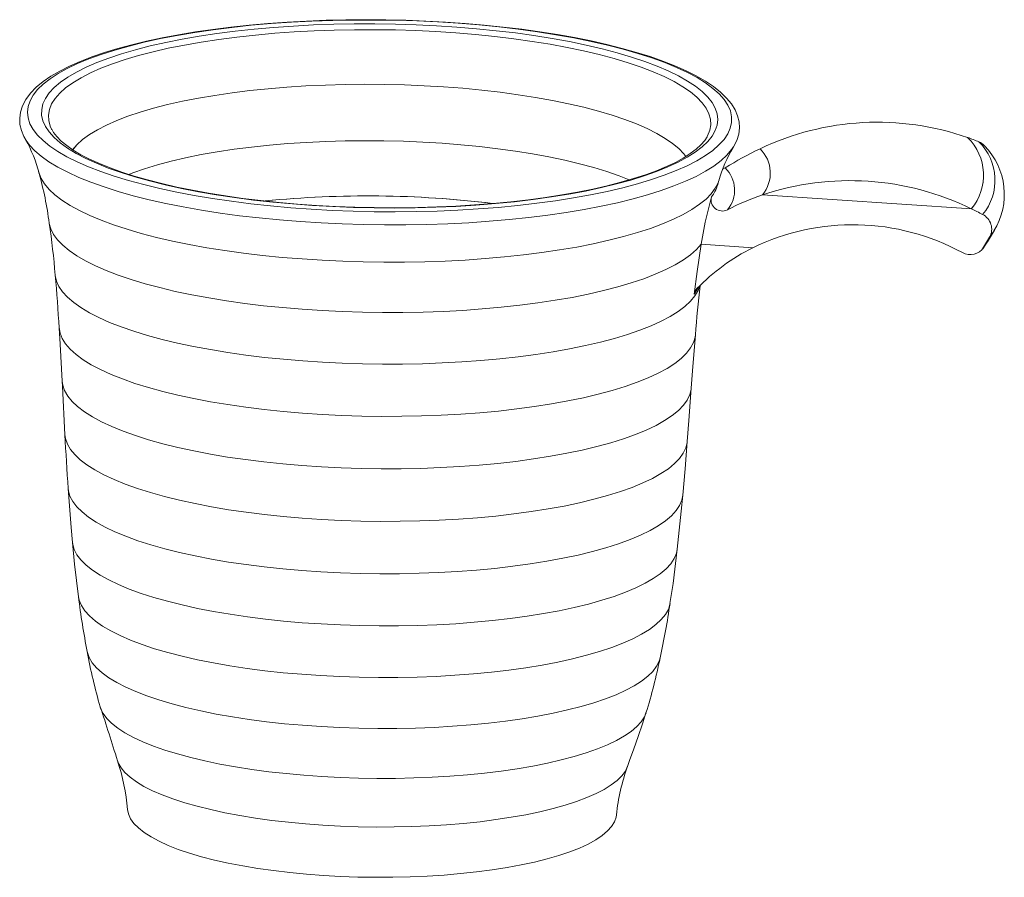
# Model space of a CAD drawing. Header units: millimetres. Extents: x 0 to 264, y 0 to 253.
import ezdxf

# ---------------------------------------------------------------- set-up
doc = ezdxf.new("R2010")
doc.units = ezdxf.units.MM
doc.header["$LTSCALE"] = 0.5

msp = doc.modelspace()

# ---------------------------------------------------------------- linework, layer by layer
at = {"color": 7, "linetype": 'Continuous', "lineweight": 15}
for p, q in [((178.073, 243.312), (178.094, 243.272)), ((175.776, 242.3), (175.719, 242.392)), ((237.053, 242.62), (237.066, 242.643)), ((239.413, 241.695), (239.313, 241.545)), ((238.48, 239.723), (238.691, 239.828)), ((237.99, 238.249), (238.12, 238.68)), ((242.036, 237.401), (260.835, 236.149)), ((262.381, 233.327), (262.925, 234.235)), ((262.925, 234.235), (262.886, 234.171)), ((261.943, 232.685), (262.482, 233.587)), ((262.381, 233.327), (262.345, 233.268)), ((236.517, 232.954), (241.162, 232.645))]:
    msp.add_line(p, q, dxfattribs=at)
at = {"color": 8, "linetype": 'Continuous', "lineweight": 15}
for p, q in [((262.886, 234.171), (262.482, 233.587)), ((262.345, 233.268), (261.943, 232.685))]:
    msp.add_line(p, q, dxfattribs=at)
at = {"color": 7, "linetype": 'Continuous', "lineweight": 15, "flags": 128}
for points in [[(239.286, 241.525), (239.431, 241.725), (239.723, 242.293), (239.901, 242.863), (239.969, 243.428), (239.933, 243.983), (239.799, 244.528), (239.57, 245.063), (239.241, 245.592), (238.81, 246.119), (238.274, 246.638), (237.636, 247.148), (236.901, 247.642), (236.074, 248.12), (235.161, 248.579), (234.165, 249.019), (233.089, 249.441), (231.936, 249.844), (230.709, 250.227), (229.412, 250.59), (228.049, 250.932), (226.623, 251.253), (225.14, 251.551), (223.602, 251.825), (222.015, 252.076), (220.384, 252.303), (218.713, 252.504), (217.008, 252.679), (215.274, 252.828), (213.516, 252.951), (211.74, 253.047), (209.951, 253.115), (208.155, 253.156), (206.357, 253.169), (204.563, 253.155), (202.778, 253.113), (201.009, 253.043), (199.26, 252.946), (197.536, 252.823), (195.844, 252.672), (194.188, 252.496), (192.574, 252.293), (191.006, 252.066), (189.489, 251.814), (188.027, 251.538), (186.626, 251.239), (185.289, 250.917), (184.02, 250.573), (182.822, 250.208), (181.7, 249.823), (180.655, 249.417), (179.692, 248.992), (178.812, 248.546), (178.017, 248.08), (177.311, 247.593), (176.697, 247.083), (176.18, 246.55), (175.768, 245.996), (175.466, 245.429), (175.278, 244.858), (175.201, 244.293), (175.227, 243.737), (175.352, 243.191), (175.573, 242.655), (175.795, 242.287)], [(207.146, 253.14), (205.252, 253.137), (203.366, 253.103), (201.496, 253.038), (199.647, 252.942), (197.827, 252.816), (196.041, 252.661), (194.297, 252.476), (192.601, 252.263), (190.959, 252.022), (189.375, 251.755), (187.857, 251.461), (186.41, 251.142), (185.039, 250.8), (183.748, 250.435), (182.543, 250.049), (181.427, 249.643), (180.405, 249.219), (179.48, 248.777), (178.656, 248.321), (177.936, 247.851), (177.321, 247.369), (176.815, 246.877), (176.419, 246.376), (176.135, 245.868), (175.964, 245.356), (175.905, 244.841), (175.96, 244.324), (176.128, 243.808), (176.409, 243.295), (176.802, 242.786), (177.304, 242.283), (177.916, 241.788), (178.633, 241.303), (179.454, 240.829), (180.376, 240.369), (181.395, 239.923), (182.508, 239.494), (183.711, 239.083), (184.999, 238.691), (186.368, 238.32), (187.813, 237.971), (189.329, 237.645), (190.91, 237.344), (192.551, 237.069), (194.246, 236.82), (195.988, 236.599), (197.773, 236.406), (199.592, 236.243), (201.44, 236.108), (203.31, 236.004), (205.195, 235.931), (207.089, 235.888), (208.984, 235.875), (210.875, 235.894), (212.754, 235.944), (214.614, 236.024), (216.449, 236.135), (218.253, 236.275), (220.018, 236.445), (221.739, 236.644), (223.41, 236.872), (225.023, 237.126), (226.574, 237.407), (228.058, 237.713), (229.468, 238.044), (230.799, 238.398), (232.048, 238.773), (233.209, 239.169), (234.278, 239.585), (235.252, 240.018), (236.127, 240.467), (236.9, 240.93), (237.567, 241.406), (238.128, 241.894), (238.579, 242.391), (238.919, 242.895), (239.147, 243.405), (239.262, 243.919), (239.264, 244.435), (239.152, 244.952), (238.927, 245.467), (238.591, 245.978), (238.143, 246.484), (237.586, 246.983), (236.921, 247.473), (236.152, 247.953), (235.28, 248.42), (234.309, 248.874), (233.242, 249.311), (232.084, 249.732), (230.838, 250.134), (229.509, 250.515), (228.101, 250.875), (226.62, 251.213), (225.071, 251.526), (223.459, 251.814), (221.79, 252.076), (220.071, 252.311), (218.307, 252.518), (216.504, 252.697), (214.67, 252.846), (212.81, 252.965), (210.932, 253.054), (209.041, 253.113), (207.146, 253.14)], [(207.163, 252.798), (209.019, 252.77), (210.869, 252.712), (212.707, 252.624), (214.527, 252.505), (216.32, 252.357), (218.081, 252.179), (219.803, 251.973), (221.479, 251.739), (223.104, 251.478), (224.671, 251.191), (226.174, 250.879), (227.609, 250.544), (228.969, 250.186), (230.249, 249.807), (231.445, 249.409), (232.552, 248.992), (233.567, 248.558), (234.485, 248.11), (235.303, 247.648), (236.017, 247.174), (236.626, 246.691), (237.127, 246.199), (237.518, 245.701), (237.798, 245.198), (237.965, 244.693), (238.02, 244.188), (237.961, 243.683), (237.789, 243.182), (237.505, 242.685), (237.11, 242.196), (236.605, 241.715), (235.991, 241.244), (235.273, 240.785), (234.451, 240.341), (233.529, 239.912), (232.511, 239.5), (231.4, 239.106), (230.201, 238.733), (228.917, 238.381), (227.554, 238.052), (226.117, 237.747), (224.611, 237.467), (223.042, 237.213), (221.415, 236.987), (219.736, 236.788), (218.013, 236.618), (216.251, 236.478), (214.456, 236.367), (212.636, 236.287), (210.797, 236.237), (208.947, 236.218), (207.091, 236.23), (205.237, 236.273), (203.392, 236.346), (201.562, 236.45), (199.755, 236.583), (197.977, 236.746), (196.235, 236.938), (194.535, 237.159), (192.884, 237.406), (191.287, 237.68), (189.751, 237.979), (188.282, 238.303), (186.884, 238.65), (185.563, 239.018), (184.324, 239.407), (183.172, 239.815), (182.111, 240.241), (181.144, 240.682), (180.276, 241.137), (179.509, 241.605), (178.847, 242.084), (178.292, 242.572), (177.846, 243.067), (177.51, 243.568), (177.286, 244.072), (177.175, 244.577), (177.178, 245.082), (177.293, 245.586), (177.521, 246.085), (177.861, 246.578), (178.312, 247.064), (178.871, 247.54), (179.537, 248.005), (180.308, 248.456), (181.18, 248.894), (182.15, 249.314), (183.215, 249.717), (184.371, 250.101), (185.613, 250.464), (186.937, 250.804), (188.338, 251.122), (189.81, 251.414), (191.349, 251.681), (192.947, 251.921), (194.601, 252.134), (196.302, 252.318), (198.046, 252.474), (199.825, 252.599), (201.633, 252.695), (203.464, 252.76), (205.309, 252.794), (207.163, 252.798)], [(235.141, 240.843), (234.955, 241.09), (234.511, 241.564), (233.957, 242.031), (233.298, 242.489), (232.534, 242.936), (231.67, 243.369), (230.709, 243.788), (229.655, 244.19), (228.511, 244.574), (227.283, 244.939), (225.976, 245.282), (224.594, 245.603), (223.143, 245.9), (221.63, 246.172), (220.06, 246.418), (218.44, 246.637), (216.775, 246.828), (215.074, 246.991), (213.342, 247.124), (211.587, 247.227), (209.815, 247.3), (208.034, 247.342), (206.252, 247.353), (204.474, 247.334), (202.709, 247.284), (200.963, 247.203), (199.244, 247.092), (197.558, 246.951), (195.912, 246.781), (194.314, 246.583), (192.768, 246.357), (191.282, 246.104), (189.861, 245.825), (188.512, 245.522), (187.239, 245.195), (186.047, 244.846), (184.943, 244.476), (183.929, 244.087), (183.011, 243.68), (182.191, 243.258), (181.473, 242.821), (180.86, 242.371), (180.355, 241.911), (179.96, 241.444)], [(179.968, 241.454), (180.355, 241.911), (180.86, 242.371), (181.473, 242.821), (182.191, 243.258), (183.011, 243.68), (183.929, 244.087), (184.943, 244.476), (186.047, 244.846), (187.239, 245.195), (188.512, 245.522), (189.861, 245.825), (191.282, 246.104), (192.768, 246.357), (194.314, 246.583), (195.912, 246.781), (197.558, 246.951), (199.244, 247.092), (200.963, 247.203), (202.709, 247.284), (204.474, 247.334), (206.252, 247.353), (208.034, 247.342), (209.815, 247.3), (211.587, 247.227), (213.342, 247.124), (215.074, 246.991), (216.775, 246.828), (218.44, 246.637), (220.06, 246.418), (221.63, 246.172), (223.143, 245.9), (224.594, 245.603), (225.976, 245.282), (227.283, 244.939), (228.511, 244.574), (229.655, 244.19), (230.709, 243.788), (231.67, 243.369), (232.534, 242.936), (233.298, 242.489), (233.957, 242.031), (234.511, 241.564), (234.955, 241.09), (235.134, 240.853)], [(208.016, 236.247), (207.1, 236.256), (205.361, 236.295), (203.629, 236.362), (201.911, 236.455), (200.211, 236.575), (198.537, 236.721), (196.894, 236.892), (195.287, 237.089), (193.723, 237.309), (192.205, 237.554), (190.741, 237.82), (189.334, 238.108), (187.99, 238.417), (186.713, 238.744), (185.509, 239.09), (184.381, 239.451), (183.334, 239.826), (182.371, 240.214), (181.497, 240.612), (180.714, 241.017), (180.026, 241.426), (179.434, 241.836), (178.94, 242.243), (178.543, 242.641), (178.242, 243.027), (178.086, 243.301)], [(185.008, 239.249), (185.373, 239.389), (186.436, 239.759), (187.587, 240.108), (188.822, 240.436), (190.134, 240.74), (191.52, 241.02), (192.972, 241.274), (194.486, 241.501), (196.054, 241.7), (197.67, 241.871), (199.327, 242.013), (201.018, 242.125), (202.736, 242.206), (204.475, 242.257), (206.226, 242.276), (207.982, 242.265), (209.736, 242.223), (211.481, 242.15), (213.209, 242.047), (214.912, 241.913), (216.585, 241.75), (218.22, 241.558), (219.809, 241.339), (221.347, 241.092), (222.827, 240.819), (224.242, 240.522), (225.587, 240.2), (226.857, 239.857), (228.044, 239.492), (229.146, 239.109), (230.058, 238.749)], [(230.059, 238.749), (229.146, 239.109), (228.044, 239.492), (226.857, 239.857), (225.587, 240.2), (224.242, 240.522), (222.827, 240.819), (221.347, 241.092), (219.809, 241.339), (218.22, 241.558), (216.585, 241.75), (214.912, 241.913), (213.209, 242.047), (211.481, 242.15), (209.736, 242.223), (207.982, 242.265), (206.226, 242.276), (204.475, 242.257), (202.736, 242.206), (201.018, 242.125), (199.327, 242.013), (197.67, 241.871), (196.054, 241.7), (194.486, 241.501), (192.972, 241.274), (191.52, 241.02), (190.134, 240.74), (188.822, 240.436), (187.587, 240.108), (186.436, 239.759), (185.373, 239.389), (185.009, 239.249)], [(237.057, 242.636), (236.841, 242.298), (236.499, 241.904), (236.066, 241.509), (235.538, 241.113), (234.916, 240.719), (234.2, 240.329), (233.392, 239.945), (232.493, 239.572), (231.508, 239.21), (230.439, 238.863), (229.29, 238.532), (228.065, 238.218), (226.77, 237.924), (225.408, 237.65), (223.984, 237.398), (222.504, 237.169), (220.973, 236.964), (219.396, 236.783), (217.778, 236.627), (216.126, 236.498), (214.444, 236.394), (212.739, 236.318), (211.016, 236.268), (209.281, 236.246), (208.016, 236.247)], [(207.97, 231.339), (206.116, 231.366), (204.268, 231.424), (202.431, 231.511), (200.614, 231.629), (198.821, 231.776), (197.061, 231.952), (195.338, 232.156), (193.66, 232.388), (192.033, 232.646), (190.463, 232.93), (188.954, 233.239), (187.514, 233.571), (186.146, 233.926), (184.857, 234.302), (183.65, 234.697), (182.531, 235.111), (181.502, 235.542), (180.569, 235.987), (179.734, 236.446), (179.001, 236.917), (178.372, 237.399), (177.849, 237.888), (177.434, 238.384), (177.13, 238.885), (176.936, 239.389), (176.9, 239.538)], [(176.943, 239.364), (177.13, 238.885), (177.434, 238.384), (177.849, 237.888), (178.372, 237.399), (179.001, 236.917), (179.734, 236.446), (180.569, 235.987), (181.502, 235.542), (182.531, 235.111), (183.65, 234.697), (184.857, 234.302), (186.146, 233.926), (187.514, 233.571), (188.954, 233.239), (190.463, 232.93), (192.033, 232.646), (193.66, 232.388), (195.338, 232.156), (197.061, 231.952), (198.821, 231.776), (200.614, 231.629), (202.431, 231.511), (204.268, 231.424), (206.116, 231.366), (207.97, 231.339)], [(207.97, 231.339), (209.821, 231.342), (211.665, 231.376), (213.493, 231.44), (215.3, 231.535), (217.079, 231.659), (218.822, 231.812), (220.525, 231.995), (222.18, 232.205), (223.781, 232.443), (225.324, 232.707), (226.801, 232.997), (228.208, 233.311), (229.54, 233.648), (230.792, 234.008), (231.958, 234.388), (233.036, 234.788), (234.02, 235.206), (234.908, 235.64), (235.696, 236.088), (236.381, 236.55), (236.961, 237.024), (237.434, 237.507), (237.797, 237.998), (238.05, 238.496), (238.118, 238.688)], [(238.118, 238.687), (238.05, 238.496), (237.797, 237.998), (237.434, 237.507), (236.961, 237.024), (236.381, 236.55), (235.696, 236.088), (234.908, 235.64), (234.02, 235.206), (233.036, 234.788), (231.958, 234.388), (230.792, 234.008), (229.54, 233.648), (228.208, 233.311), (226.801, 232.997), (225.324, 232.707), (223.781, 232.443), (222.18, 232.205), (220.525, 231.995), (218.822, 231.812), (217.079, 231.659), (215.3, 231.535), (213.493, 231.44), (211.665, 231.376), (209.821, 231.342), (207.97, 231.339)], [(237.447, 237.217), (236.889, 234.932), (236.517, 232.954)], [(177.862, 234.863), (177.867, 234.828), (178.005, 234.332), (178.254, 233.837), (178.614, 233.346), (179.084, 232.861), (179.661, 232.384), (180.343, 231.917), (181.128, 231.46), (182.013, 231.017), (182.995, 230.588), (184.069, 230.175), (185.232, 229.781), (186.479, 229.405), (187.805, 229.051), (189.206, 228.718), (190.677, 228.409), (192.211, 228.125), (193.803, 227.866), (195.446, 227.633), (197.135, 227.428), (198.864, 227.252), (200.625, 227.104), (202.412, 226.986), (204.218, 226.897), (206.037, 226.839), (207.861, 226.812), (209.684, 226.814), (211.498, 226.848), (213.297, 226.912), (215.074, 227.006), (216.823, 227.13), (218.536, 227.283), (220.207, 227.466), (221.83, 227.676), (223.399, 227.913), (224.907, 228.177), (226.35, 228.467), (227.721, 228.78), (229.015, 229.117), (230.228, 229.476), (231.355, 229.855), (232.391, 230.253), (233.333, 230.669), (234.177, 231.101), (234.92, 231.547), (235.56, 232.006), (236.092, 232.475), (236.517, 232.954)], [(236.517, 232.954), (236.092, 232.475), (235.56, 232.006), (234.92, 231.547), (234.177, 231.101), (233.333, 230.669), (232.391, 230.253), (231.355, 229.855), (230.228, 229.476), (229.015, 229.117), (227.721, 228.78), (226.35, 228.467), (224.907, 228.177), (223.399, 227.913), (221.83, 227.676), (220.207, 227.466), (218.536, 227.283), (216.823, 227.13), (215.074, 227.006), (213.297, 226.912), (211.498, 226.848), (209.684, 226.814), (207.861, 226.812), (206.037, 226.839), (204.218, 226.897), (202.412, 226.986), (200.625, 227.104), (198.864, 227.252), (197.135, 227.428), (195.446, 227.633), (193.803, 227.866), (192.211, 228.125), (190.677, 228.409), (189.206, 228.718), (187.805, 229.051), (186.479, 229.405), (185.232, 229.781), (184.069, 230.175), (182.995, 230.588), (182.013, 231.017), (181.128, 231.46), (180.343, 231.917), (179.661, 232.384), (179.084, 232.861), (178.614, 233.346), (178.254, 233.837), (178.005, 234.332), (177.867, 234.828), (177.862, 234.863)], [(261.857, 232.558), (262.144, 232.955), (262.325, 233.259)], [(236.517, 232.954), (236.15, 230.498), (235.899, 228.45)], [(178.4, 230.18), (178.404, 230.139), (178.513, 229.647), (178.735, 229.157), (179.067, 228.67), (179.51, 228.188), (180.06, 227.714), (180.716, 227.249), (181.476, 226.795), (182.335, 226.354), (183.293, 225.927), (184.343, 225.516), (185.483, 225.123), (186.707, 224.749), (188.012, 224.396), (189.392, 224.064), (190.842, 223.756), (192.356, 223.472), (193.928, 223.214), (195.553, 222.982), (197.223, 222.778), (198.933, 222.602), (200.676, 222.455), (202.445, 222.338), (204.233, 222.25), (206.034, 222.193), (207.84, 222.166)], [(207.84, 222.166), (206.034, 222.193), (204.233, 222.25), (202.445, 222.338), (200.676, 222.455), (198.933, 222.602), (197.223, 222.778), (195.553, 222.982), (193.928, 223.214), (192.356, 223.472), (190.842, 223.756), (189.392, 224.064), (188.012, 224.396), (186.707, 224.749), (185.483, 225.123), (184.343, 225.516), (183.293, 225.927), (182.335, 226.354), (181.476, 226.795), (180.716, 227.249), (180.06, 227.714), (179.51, 228.188), (179.067, 228.67), (178.735, 229.157), (178.513, 229.647), (178.404, 230.139), (178.4, 230.18)], [(207.84, 222.166), (209.645, 222.169), (211.44, 222.204), (213.221, 222.269), (214.979, 222.364), (216.708, 222.488), (218.401, 222.643), (220.051, 222.826), (221.653, 223.037), (223.199, 223.275), (224.685, 223.539), (226.104, 223.829), (227.451, 224.143), (228.72, 224.48), (229.907, 224.839), (231.007, 225.218), (232.015, 225.615), (232.929, 226.03), (233.744, 226.461), (234.457, 226.906), (235.066, 227.362), (235.567, 227.83), (235.96, 228.306), (236.243, 228.789), (236.404, 229.236)], [(236.404, 229.236), (236.243, 228.789), (235.96, 228.306), (235.567, 227.83), (235.066, 227.362), (234.457, 226.906), (233.744, 226.461), (232.929, 226.03), (232.015, 225.615), (231.007, 225.218), (229.907, 224.839), (228.72, 224.48), (227.451, 224.143), (226.104, 223.829), (224.685, 223.539), (223.199, 223.275), (221.653, 223.037), (220.051, 222.826), (218.401, 222.643), (216.708, 222.488), (214.979, 222.364), (213.221, 222.269), (211.44, 222.204), (209.645, 222.169), (207.84, 222.166)], [(178.747, 225.42), (178.838, 223.978), (179.019, 220.63)], [(207.781, 217.466), (205.983, 217.493), (204.19, 217.551), (202.41, 217.639), (200.649, 217.757), (198.915, 217.905), (197.214, 218.081), (195.553, 218.287), (193.939, 218.519), (192.378, 218.779), (190.877, 219.064), (189.44, 219.373), (188.074, 219.706), (186.785, 220.06), (185.576, 220.435), (184.454, 220.829), (183.422, 221.241), (182.485, 221.669), (181.646, 222.111), (180.909, 222.565), (180.276, 223.03), (179.749, 223.503), (179.332, 223.984), (179.026, 224.47), (178.832, 224.959), (178.75, 225.449), (178.749, 225.647)], [(178.751, 225.424), (178.832, 224.959), (179.026, 224.47), (179.332, 223.984), (179.749, 223.503), (180.276, 223.03), (180.909, 222.565), (181.646, 222.111), (182.485, 221.669), (183.422, 221.241), (184.454, 220.829), (185.576, 220.435), (186.785, 220.06), (188.074, 219.706), (189.44, 219.373), (190.877, 219.064), (192.378, 218.779), (193.939, 218.519), (195.553, 218.287), (197.214, 218.081), (198.915, 217.905), (200.649, 217.757), (202.41, 217.639), (204.19, 217.551), (205.983, 217.493), (207.781, 217.466)], [(207.781, 217.466), (209.578, 217.47), (211.366, 217.505), (213.139, 217.57), (214.888, 217.666), (216.608, 217.791), (218.292, 217.947), (219.932, 218.131), (221.523, 218.343), (223.059, 218.582), (224.532, 218.848), (225.937, 219.139), (227.27, 219.455), (228.524, 219.793), (229.694, 220.153), (230.776, 220.533), (231.766, 220.932), (232.66, 221.348), (233.454, 221.779), (234.145, 222.224), (234.73, 222.681), (235.208, 223.149), (235.576, 223.624), (235.832, 224.106), (235.976, 224.593), (236.002, 224.792)], [(236.002, 224.792), (235.976, 224.593), (235.832, 224.106), (235.576, 223.624), (235.208, 223.149), (234.73, 222.681), (234.145, 222.224), (233.454, 221.779), (232.66, 221.348), (231.766, 220.932), (230.776, 220.533), (229.694, 220.153), (228.524, 219.793), (227.27, 219.455), (225.937, 219.139), (224.532, 218.848), (223.059, 218.582), (221.523, 218.343), (219.932, 218.131), (218.292, 217.947), (216.608, 217.791), (214.888, 217.666), (213.139, 217.57), (211.366, 217.505), (209.578, 217.47), (207.781, 217.466)], [(235.63, 220.004), (235.776, 221.961), (236.006, 224.792)], [(179.019, 220.634), (179.07, 220.269), (179.238, 219.78), (179.518, 219.294), (179.911, 218.813), (180.414, 218.338), (181.025, 217.872), (181.743, 217.416), (182.563, 216.973), (183.483, 216.543), (184.499, 216.129), (185.607, 215.733), (186.802, 215.356), (188.08, 214.999), (189.435, 214.664), (190.863, 214.352), (192.357, 214.065), (193.911, 213.804), (195.519, 213.57), (197.175, 213.363), (198.871, 213.185), (200.602, 213.036), (202.359, 212.917), (204.137, 212.828), (205.927, 212.77), (207.724, 212.743)], [(207.724, 212.743), (205.927, 212.77), (204.137, 212.828), (202.359, 212.917), (200.602, 213.036), (198.871, 213.185), (197.175, 213.363), (195.519, 213.57), (193.911, 213.804), (192.357, 214.065), (190.863, 214.352), (189.435, 214.664), (188.08, 214.999), (186.802, 215.356), (185.607, 215.733), (184.499, 216.129), (183.483, 216.543), (182.563, 216.973), (181.743, 217.416), (181.025, 217.872), (180.414, 218.338), (179.911, 218.813), (179.518, 219.294), (179.238, 219.78), (179.07, 220.269), (179.019, 220.634)], [(179.019, 220.63), (179.043, 220.174), (179.273, 215.814)], [(207.724, 212.743), (209.518, 212.747), (211.304, 212.782), (213.073, 212.848), (214.82, 212.945), (216.536, 213.072), (218.215, 213.228), (219.851, 213.414), (221.436, 213.628), (222.964, 213.87), (224.429, 214.138), (225.825, 214.431), (227.147, 214.749), (228.389, 215.089), (229.546, 215.452), (230.614, 215.834), (231.588, 216.235), (232.464, 216.653), (233.239, 217.087), (233.91, 217.533), (234.473, 217.992), (234.928, 218.461), (235.271, 218.937), (235.501, 219.42), (235.619, 219.907), (235.628, 220.006)], [(235.628, 220.006), (235.619, 219.907), (235.501, 219.42), (235.271, 218.937), (234.928, 218.461), (234.473, 217.992), (233.91, 217.533), (233.239, 217.087), (232.464, 216.653), (231.588, 216.235), (230.614, 215.834), (229.546, 215.452), (228.389, 215.089), (227.147, 214.749), (225.825, 214.431), (224.429, 214.138), (222.964, 213.87), (221.436, 213.628), (219.851, 213.414), (218.215, 213.228), (216.536, 213.072), (214.82, 212.945), (213.073, 212.848), (211.304, 212.782), (209.518, 212.747), (207.724, 212.743)], [(235.265, 215.195), (235.412, 217.083), (235.63, 220.004)], [(179.272, 215.816), (179.322, 215.46), (179.488, 214.976), (179.765, 214.496), (180.154, 214.02), (180.651, 213.55), (181.256, 213.089), (181.965, 212.638), (182.777, 212.199), (183.687, 211.774), (184.692, 211.365), (185.788, 210.973), (186.97, 210.6), (188.235, 210.247), (189.575, 209.916), (190.988, 209.607), (192.465, 209.324), (194.003, 209.065), (195.593, 208.833), (197.231, 208.629), (198.909, 208.453), (200.621, 208.305), (202.36, 208.187), (204.118, 208.1), (205.889, 208.042), (207.666, 208.016)], [(207.666, 208.016), (205.889, 208.042), (204.118, 208.1), (202.36, 208.187), (200.621, 208.305), (198.909, 208.453), (197.231, 208.629), (195.593, 208.833), (194.003, 209.065), (192.465, 209.324), (190.988, 209.607), (189.575, 209.916), (188.235, 210.247), (186.97, 210.6), (185.788, 210.973), (184.692, 211.365), (183.687, 211.774), (182.777, 212.199), (181.965, 212.638), (181.256, 213.089), (180.651, 213.55), (180.154, 214.02), (179.765, 214.496), (179.488, 214.976), (179.322, 215.46), (179.272, 215.816)], [(207.666, 208.016), (209.441, 208.02), (211.208, 208.054), (212.958, 208.12), (214.686, 208.215), (216.384, 208.341), (218.045, 208.496), (219.662, 208.679), (221.23, 208.891), (222.742, 209.13), (224.191, 209.395), (225.572, 209.685), (226.88, 209.999), (228.109, 210.336), (229.253, 210.695), (230.309, 211.073), (231.273, 211.47), (232.14, 211.883), (232.906, 212.312), (233.57, 212.754), (234.127, 213.208), (234.577, 213.671), (234.916, 214.143), (235.144, 214.62), (235.26, 215.102), (235.27, 215.196)], [(235.27, 215.196), (235.26, 215.102), (235.144, 214.62), (234.916, 214.143), (234.577, 213.671), (234.127, 213.208), (233.57, 212.754), (232.906, 212.312), (232.14, 211.883), (231.273, 211.47), (230.309, 211.073), (229.253, 210.695), (228.109, 210.336), (226.88, 209.999), (225.572, 209.685), (224.191, 209.395), (222.742, 209.13), (221.23, 208.891), (219.662, 208.679), (218.045, 208.496), (216.384, 208.341), (214.686, 208.215), (212.958, 208.12), (211.208, 208.054), (209.441, 208.02), (207.666, 208.016)], [(234.864, 210.364), (235.075, 212.746), (235.265, 215.193)], [(179.564, 210.976), (179.589, 210.768), (179.727, 210.286), (179.979, 209.805), (180.342, 209.329), (180.816, 208.859), (181.398, 208.397), (182.086, 207.945), (182.878, 207.505), (183.77, 207.079), (184.758, 206.668), (185.838, 206.274), (187.007, 205.899), (188.258, 205.544), (189.587, 205.211), (190.989, 204.901), (192.457, 204.615), (193.986, 204.355), (195.57, 204.121), (197.201, 203.916), (198.873, 203.738), (200.58, 203.59), (202.314, 203.471), (204.068, 203.383), (205.835, 203.325), (207.608, 203.298)], [(207.608, 203.298), (205.835, 203.325), (204.068, 203.383), (202.314, 203.471), (200.58, 203.59), (198.873, 203.738), (197.201, 203.916), (195.57, 204.121), (193.986, 204.355), (192.457, 204.615), (190.989, 204.901), (189.587, 205.211), (188.258, 205.544), (187.007, 205.899), (185.838, 206.274), (184.758, 206.668), (183.77, 207.079), (182.878, 207.505), (182.086, 207.945), (181.398, 208.397), (180.816, 208.859), (180.342, 209.329), (179.979, 209.805), (179.727, 210.286), (179.589, 210.768), (179.564, 210.976)], [(179.566, 210.972), (179.829, 207.471), (179.958, 206.11)], [(207.608, 203.298), (209.379, 203.303), (211.142, 203.338), (212.888, 203.404), (214.611, 203.5), (216.303, 203.627), (217.958, 203.783), (219.57, 203.968), (221.13, 204.181), (222.633, 204.422), (224.073, 204.689), (225.443, 204.981), (226.739, 205.297), (227.955, 205.637), (229.085, 205.997), (230.125, 206.377), (231.072, 206.776), (231.92, 207.191), (232.667, 207.621), (233.309, 208.065), (233.844, 208.52), (234.269, 208.984), (234.584, 209.456), (234.786, 209.933), (234.871, 210.364)], [(234.871, 210.364), (234.786, 209.933), (234.584, 209.456), (234.269, 208.984), (233.844, 208.52), (233.309, 208.065), (232.667, 207.621), (231.92, 207.191), (231.072, 206.776), (230.125, 206.377), (229.085, 205.997), (227.955, 205.637), (226.739, 205.297), (225.443, 204.981), (224.073, 204.689), (222.633, 204.422), (221.13, 204.181), (219.57, 203.968), (217.958, 203.783), (216.303, 203.627), (214.611, 203.5), (212.888, 203.404), (211.142, 203.338), (209.379, 203.303), (207.608, 203.298)], [(234.378, 205.51), (234.736, 208.917), (234.864, 210.361)], [(179.95, 206.112), (179.97, 205.959), (180.106, 205.483), (180.353, 205.011), (180.711, 204.542), (181.178, 204.079), (181.751, 203.624), (182.428, 203.18), (183.208, 202.746), (184.085, 202.327), (185.058, 201.922), (186.121, 201.534), (187.271, 201.165), (188.503, 200.816), (189.811, 200.488), (191.191, 200.183), (192.636, 199.902), (194.141, 199.646), (195.699, 199.416), (197.305, 199.213), (198.951, 199.039), (200.631, 198.893), (202.338, 198.776), (204.065, 198.689), (205.804, 198.632), (207.549, 198.606)], [(207.549, 198.606), (205.804, 198.632), (204.065, 198.689), (202.338, 198.776), (200.631, 198.893), (198.951, 199.039), (197.305, 199.213), (195.699, 199.416), (194.141, 199.646), (192.636, 199.902), (191.191, 200.183), (189.811, 200.488), (188.503, 200.816), (187.271, 201.165), (186.121, 201.534), (185.058, 201.922), (184.085, 202.327), (183.208, 202.746), (182.428, 203.18), (181.751, 203.624), (181.178, 204.079), (180.711, 204.542), (180.353, 205.011), (180.106, 205.483), (179.97, 205.959), (179.95, 206.112)], [(179.958, 206.11), (180.143, 204.166), (180.492, 201.217)], [(207.549, 198.606), (209.292, 198.61), (211.027, 198.645), (212.746, 198.71), (214.441, 198.804), (216.107, 198.929), (217.737, 199.083), (219.322, 199.265), (220.858, 199.475), (222.338, 199.712), (223.755, 199.975), (225.104, 200.262), (226.379, 200.574), (227.576, 200.907), (228.688, 201.262), (229.712, 201.636), (230.644, 202.029), (231.479, 202.437), (232.214, 202.861), (232.846, 203.297), (233.372, 203.745), (233.791, 204.202), (234.101, 204.667), (234.3, 205.137), (234.378, 205.512)], [(234.378, 205.512), (234.3, 205.137), (234.101, 204.667), (233.791, 204.202), (233.372, 203.745), (232.846, 203.297), (232.214, 202.861), (231.479, 202.437), (230.644, 202.029), (229.712, 201.636), (228.688, 201.262), (227.576, 200.907), (226.379, 200.574), (225.104, 200.262), (223.755, 199.975), (222.338, 199.712), (220.858, 199.475), (219.322, 199.265), (217.737, 199.083), (216.107, 198.929), (214.441, 198.804), (212.746, 198.71), (211.027, 198.645), (209.292, 198.61), (207.549, 198.606)], [(233.719, 200.629), (233.99, 202.43), (234.377, 205.501), (234.378, 205.51)], [(207.487, 193.955), (205.745, 193.982), (204.007, 194.039), (202.284, 194.128), (200.581, 194.246), (198.906, 194.395), (197.266, 194.573), (195.668, 194.779), (194.119, 195.012), (192.626, 195.273), (191.195, 195.558), (189.832, 195.868), (188.543, 196.201), (187.334, 196.555), (186.209, 196.929), (185.174, 197.322), (184.232, 197.731), (183.389, 198.155), (182.647, 198.592), (182.011, 199.04), (181.481, 199.498), (181.061, 199.963), (180.753, 200.433), (180.558, 200.907), (180.491, 201.224)], [(180.491, 201.223), (180.558, 200.907), (180.753, 200.433), (181.061, 199.963), (181.481, 199.498), (182.011, 199.04), (182.647, 198.592), (183.389, 198.155), (184.232, 197.731), (185.174, 197.322), (186.209, 196.929), (187.334, 196.555), (188.543, 196.201), (189.832, 195.868), (191.195, 195.558), (192.626, 195.273), (194.119, 195.012), (195.668, 194.779), (197.266, 194.573), (198.906, 194.395), (200.581, 194.246), (202.284, 194.128), (204.007, 194.039), (205.745, 193.982), (207.487, 193.955)], [(207.487, 193.955), (209.229, 193.959), (210.961, 193.995), (212.677, 194.061), (214.369, 194.158), (216.03, 194.285), (217.652, 194.442), (219.23, 194.628), (220.755, 194.842), (222.223, 195.083), (223.625, 195.351), (224.957, 195.643), (226.212, 195.96), (227.386, 196.299), (228.473, 196.659), (229.468, 197.038), (230.368, 197.436), (231.168, 197.849), (231.865, 198.277), (232.456, 198.717), (232.938, 199.169), (233.31, 199.629), (233.57, 200.095), (233.717, 200.567), (233.728, 200.634)], [(233.728, 200.634), (233.717, 200.567), (233.57, 200.095), (233.31, 199.629), (232.938, 199.169), (232.456, 198.717), (231.865, 198.277), (231.168, 197.849), (230.368, 197.436), (229.468, 197.038), (228.473, 196.659), (227.386, 196.299), (226.212, 195.96), (224.957, 195.643), (223.625, 195.351), (222.223, 195.083), (220.755, 194.842), (219.23, 194.628), (217.652, 194.442), (216.03, 194.285), (214.369, 194.158), (212.677, 194.061), (210.961, 193.995), (209.229, 193.959), (207.487, 193.955)], [(181.275, 196.298), (181.292, 196.217), (181.457, 195.752), (181.734, 195.291), (182.122, 194.834), (182.618, 194.384), (183.222, 193.943), (183.93, 193.513), (184.739, 193.095), (185.645, 192.692), (186.645, 192.305), (187.735, 191.936), (188.909, 191.586), (190.162, 191.258), (191.489, 190.952), (192.884, 190.67), (194.342, 190.412), (195.854, 190.181), (197.416, 189.978), (199.02, 189.802), (200.659, 189.655), (202.327, 189.538), (204.015, 189.45), (205.716, 189.394), (207.423, 189.367)], [(207.423, 189.367), (205.716, 189.394), (204.015, 189.45), (202.327, 189.538), (200.659, 189.655), (199.02, 189.802), (197.416, 189.978), (195.854, 190.181), (194.342, 190.412), (192.884, 190.67), (191.489, 190.952), (190.162, 191.258), (188.909, 191.586), (187.735, 191.936), (186.645, 192.305), (185.645, 192.692), (184.739, 193.095), (183.93, 193.513), (183.222, 193.943), (182.618, 194.384), (182.122, 194.834), (181.734, 195.291), (181.457, 195.752), (181.292, 196.217), (181.275, 196.298)], [(207.423, 189.367), (209.128, 189.372), (210.825, 189.407), (212.505, 189.473), (214.161, 189.569), (215.786, 189.695), (217.373, 189.85), (218.915, 190.034), (220.405, 190.246), (221.836, 190.484), (223.203, 190.749), (224.5, 191.038), (225.72, 191.351), (226.859, 191.686), (227.911, 192.041), (228.872, 192.415), (229.737, 192.807), (230.503, 193.215), (231.167, 193.636), (231.725, 194.07), (232.176, 194.514), (232.517, 194.966), (232.746, 195.424), (232.836, 195.727)], [(232.836, 195.727), (232.746, 195.424), (232.517, 194.966), (232.176, 194.514), (231.725, 194.07), (231.167, 193.636), (230.503, 193.215), (229.737, 192.807), (228.872, 192.415), (227.911, 192.041), (226.859, 191.686), (225.72, 191.351), (224.5, 191.038), (223.203, 190.749), (221.836, 190.484), (220.405, 190.246), (218.915, 190.034), (217.373, 189.85), (215.786, 189.695), (214.161, 189.569), (212.505, 189.473), (210.825, 189.407), (209.128, 189.372), (207.423, 189.367)], [(182.441, 191.319), (182.486, 191.181), (182.705, 190.729), (183.036, 190.282), (183.475, 189.84), (184.022, 189.406), (184.675, 188.983), (185.428, 188.571), (186.281, 188.173), (187.228, 187.791), (188.265, 187.426), (189.388, 187.08), (190.591, 186.754), (191.869, 186.451), (193.216, 186.171), (194.626, 185.916), (196.093, 185.686), (197.609, 185.484), (199.168, 185.309), (200.763, 185.163), (202.386, 185.047), (204.031, 184.96), (205.689, 184.904), (207.353, 184.878)], [(207.353, 184.878), (205.689, 184.904), (204.031, 184.96), (202.386, 185.047), (200.763, 185.163), (199.168, 185.309), (197.609, 185.484), (196.093, 185.686), (194.626, 185.916), (193.216, 186.171), (191.869, 186.451), (190.591, 186.754), (189.388, 187.08), (188.265, 187.426), (187.228, 187.791), (186.281, 188.173), (185.428, 188.571), (184.675, 188.983), (184.022, 189.406), (183.475, 189.84), (183.036, 190.282), (182.705, 190.729), (182.486, 191.181), (182.441, 191.319)], [(207.353, 184.878), (209.016, 184.882), (210.669, 184.918), (212.306, 184.983), (213.918, 185.079), (215.499, 185.205), (217.041, 185.359), (218.538, 185.543), (219.981, 185.753), (221.366, 185.991), (222.685, 186.254), (223.932, 186.541), (225.103, 186.851), (226.19, 187.183), (227.191, 187.535), (228.099, 187.905), (228.911, 188.293), (229.623, 188.695), (230.231, 189.111), (230.734, 189.538), (231.129, 189.974), (231.413, 190.417), (231.561, 190.778)], [(231.561, 190.777), (231.413, 190.417), (231.129, 189.974), (230.734, 189.538), (230.231, 189.111), (229.623, 188.695), (228.911, 188.293), (228.099, 187.905), (227.191, 187.535), (226.19, 187.183), (225.103, 186.851), (223.932, 186.541), (222.685, 186.254), (221.366, 185.991), (219.981, 185.753), (218.538, 185.543), (217.041, 185.359), (215.499, 185.205), (213.918, 185.079), (212.306, 184.983), (210.669, 184.918), (209.016, 184.882), (207.353, 184.878)], [(229.903, 185.962), (230.078, 186.484), (230.457, 187.551), (230.847, 188.642), (231.239, 189.777), (231.555, 190.766)], [(183.99, 186.485), (184.07, 186.269), (184.317, 185.834), (184.673, 185.403), (185.138, 184.979), (185.71, 184.564), (186.384, 184.159), (187.159, 183.768), (188.031, 183.391), (188.995, 183.03), (190.046, 182.688), (191.179, 182.366), (192.39, 182.065), (193.671, 181.787), (195.017, 181.533), (196.421, 181.305), (197.877, 181.104), (199.377, 180.93), (200.913, 180.785), (202.479, 180.669), (204.067, 180.583), (205.669, 180.527), (207.277, 180.501)], [(207.277, 180.501), (205.669, 180.527), (204.067, 180.583), (202.479, 180.669), (200.913, 180.785), (199.377, 180.93), (197.877, 181.104), (196.421, 181.305), (195.017, 181.533), (193.671, 181.787), (192.39, 182.065), (191.179, 182.366), (190.046, 182.688), (188.995, 183.03), (188.031, 183.391), (187.159, 183.768), (186.384, 184.159), (185.71, 184.564), (185.138, 184.979), (184.673, 185.403), (184.317, 185.834), (184.07, 186.269), (183.99, 186.485)], [(207.277, 180.501), (208.884, 180.506), (210.481, 180.542), (212.061, 180.608), (213.616, 180.704), (215.139, 180.829), (216.622, 180.984), (218.058, 181.167), (219.439, 181.377), (220.76, 181.614), (222.014, 181.875), (223.194, 182.161), (224.295, 182.469), (225.311, 182.798), (226.238, 183.146), (227.071, 183.512), (227.807, 183.894), (228.44, 184.29), (228.969, 184.699), (229.391, 185.117), (229.703, 185.544), (229.904, 185.976), (229.905, 185.978)], [(229.905, 185.978), (229.904, 185.976), (229.703, 185.544), (229.391, 185.117), (228.969, 184.699), (228.44, 184.29), (227.807, 183.894), (227.071, 183.512), (226.238, 183.146), (225.311, 182.798), (224.295, 182.469), (223.194, 182.161), (222.014, 181.875), (220.76, 181.614), (219.439, 181.377), (218.058, 181.167), (216.622, 180.984), (215.139, 180.829), (213.616, 180.704), (212.061, 180.608), (210.481, 180.542), (208.884, 180.506), (207.277, 180.501)], [(184.905, 182.081), (184.982, 181.681), (185.172, 181.254), (185.472, 180.832), (185.882, 180.415), (186.399, 180.006), (187.02, 179.607), (187.743, 179.22), (188.563, 178.847), (189.476, 178.49), (190.479, 178.15), (191.565, 177.83), (192.729, 177.531), (193.966, 177.255), (195.268, 177.003), (196.63, 176.776), (198.044, 176.576), (199.503, 176.403), (201, 176.258), (202.527, 176.142), (204.076, 176.057), (205.64, 176.001), (207.21, 175.976)], [(207.21, 175.976), (208.778, 175.981), (210.337, 176.017), (211.878, 176.083), (213.394, 176.179), (214.877, 176.304), (216.319, 176.459), (217.714, 176.641), (219.053, 176.851), (220.33, 177.086), (221.539, 177.347), (222.673, 177.631), (223.727, 177.937), (224.695, 178.264), (225.572, 178.61), (226.354, 178.973), (227.038, 179.351), (227.618, 179.742), (228.093, 180.145), (228.46, 180.557), (228.717, 180.976), (228.863, 181.4), (228.892, 181.595)]]:
    msp.add_lwpolyline(points, dxfattribs=at)
at = {"color": 8, "linetype": 'Continuous', "lineweight": 15, "flags": 128}
for points in [[(237.066, 242.643), (237.105, 242.715), (237.305, 243.21), (237.392, 243.708), (237.366, 244.208), (237.228, 244.708), (236.976, 245.206), (236.614, 245.7), (236.141, 246.187), (235.56, 246.668), (234.872, 247.138), (234.082, 247.597), (233.191, 248.044), (232.202, 248.475), (231.12, 248.89), (229.949, 249.287), (228.694, 249.664), (227.358, 250.021), (225.947, 250.355), (224.466, 250.666), (222.922, 250.952), (221.319, 251.212), (219.664, 251.446), (217.964, 251.651), (216.224, 251.829), (214.451, 251.977), (212.652, 252.095), (210.834, 252.184), (209.004, 252.242), (207.168, 252.269), (205.334, 252.265), (203.508, 252.231), (201.698, 252.165), (199.911, 252.07), (198.152, 251.944), (196.429, 251.789), (194.749, 251.605), (193.117, 251.393), (191.54, 251.153), (190.024, 250.886), (188.574, 250.594), (187.197, 250.278), (185.897, 249.938), (184.679, 249.577), (183.549, 249.194), (182.509, 248.793), (181.565, 248.374), (180.719, 247.939), (179.975, 247.489), (179.336, 247.027), (178.804, 246.554), (178.381, 246.072), (178.069, 245.583), (177.869, 245.088), (177.782, 244.589), (177.808, 244.089), (177.947, 243.589), (178.073, 243.312)], [(208.034, 234.7), (206.121, 234.727), (204.212, 234.786), (202.316, 234.875), (200.438, 234.994), (198.585, 235.143), (196.763, 235.322), (194.98, 235.529), (193.241, 235.764), (191.552, 236.027), (189.919, 236.315), (188.349, 236.629), (186.846, 236.967), (185.416, 237.328), (184.064, 237.711), (182.794, 238.114), (181.612, 238.535), (180.521, 238.975), (179.524, 239.43), (178.627, 239.899), (177.831, 240.381), (177.139, 240.874), (176.554, 241.376), (176.079, 241.886), (175.776, 242.3)], [(239.313, 241.545), (239.268, 241.481), (238.845, 240.978), (238.312, 240.483), (237.671, 239.998), (236.924, 239.526), (236.074, 239.068), (235.124, 238.625), (234.077, 238.2), (232.938, 237.793), (231.709, 237.406), (230.395, 237.04), (229.002, 236.698), (227.533, 236.379), (225.994, 236.085), (224.39, 235.817), (222.727, 235.576), (221.011, 235.363), (219.248, 235.178), (217.444, 235.023), (215.605, 234.897), (213.738, 234.802), (211.85, 234.737), (209.946, 234.703), (208.034, 234.7)], [(236.312, 229.145), (236.178, 228.872), (235.899, 228.45)]]:
    msp.add_lwpolyline(points, dxfattribs=at)
at = {"color": 7, "linetype": 'Continuous', "lineweight": 15}
for centre, radius, start, end in [((252.393, 219.341), 24.601, 70.75167, 115.44915), ((165.056, 236.331), 12.264, 14.24651, 29.57943), ((257.193, 239.179), 4.737, 320.24746, 45.66286), ((257.179, 239.178), 4.748, 320.36142, 45.54889), ((252.79, 221.224), 22.694, 67.40073, 70.13041), ((258.137, 238.722), 4.828, 320.24746, 45.66286), ((261.004, 240.95), 1.326, 40.77063, 67.53166), ((249.158, 235.729), 11.426, 148.65468, 165.04389), ((252.943, 217.697), 26.323, 114.99239, 122.78135), ((239.691, 239.362), 3.057, 320.09172, 45.8186), ((257.579, 237.445), 6.223, 328.14774, 44.61603), ((145.494, 230.611), 32.641, 7.48251, 15.52777), ((236.754, 237.834), 2.78, 320.09172, 45.8186), ((249.91, 213.86), 24.822, 63.88786, 108.49316), ((206.482, 144.135), 93.175, 83.05503, 95.6601), ((206.482, 144.122), 93.187, 83.08807, 95.64275), ((238.437, 236.968), 1.021, 165.83846, 296.10429), ((249.501, 215.632), 23.013, 108.92763, 117.46873), ((249.495, 212.532), 26.198, 61.86528, 64.35201), ((108.639, 224.509), 69.987, 4.64579, 8.50083), ((261.182, 234.307), 1.486, 331.03046, 63.34089), ((250.169, 214.107), 20.61, 61.42195, 115.91329), ((249.541, 215.924), 18.703, 116.61729, 135.73626), ((260.734, 233.45), 1.431, 240.40153, 327.6784), ((58.425, 218.949), 120.496, 3.07899, 5.3451), ((236.793, 228.352), 0.899, 135.87652, 173.76302), ((353.888, 215.753), 118.228, 173.4562, 175.6163), ((402.138, 226.896), 223.141, 182.8468, 184.09145), ((252.477, 210.185), 72.542, 187.09736, 191.03899), ((169.26, 209.835), 65.113, 347.48047, 351.8741), ((228.216, 204.709), 47.687, 190.16841, 196.32189), ((186.118, 205.055), 47.631, 342.55389, 348.69782), ((36.806, 142.275), 153.677, 16.71329, 18.60811), ((166.369, 180.512), 18.602, 4.8557, 18.68939), ((247.536, 179.579), 18.753, 160.09739, 173.81013)]:
    msp.add_arc(centre, radius, start, end, dxfattribs=at)
at = {"color": 8, "linetype": 'Continuous', "lineweight": 15}
msp.add_arc((235.057, 239.129), 3.06, 321.35548, 343.34976, dxfattribs=at)

doc.saveas('drawing.dxf')
